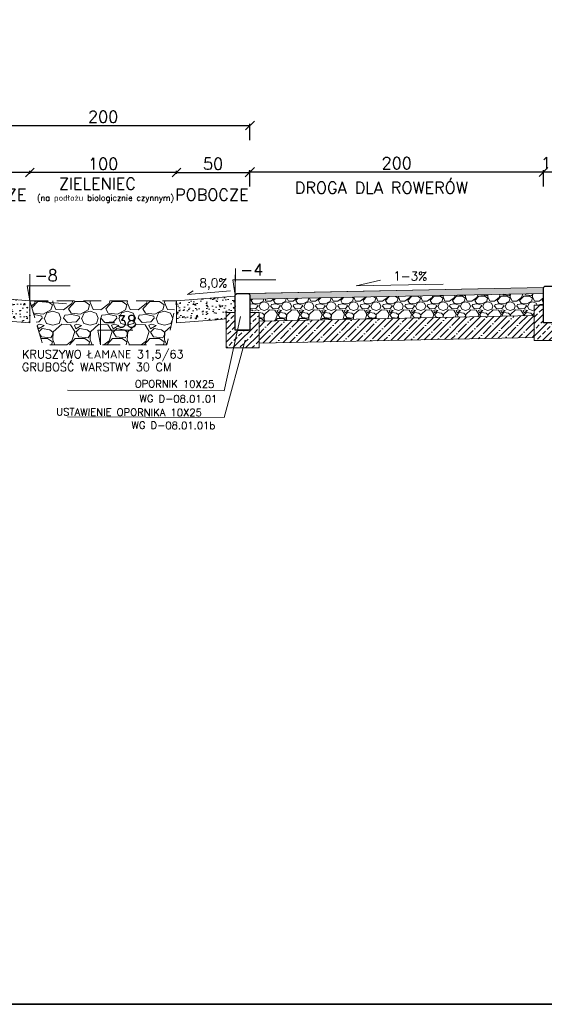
# Model space of a CAD drawing. Header units: metres. Extents: x 8462340 to 8469377, y 5710371 to 5712927.
# Tile 13 of 31: x 8465956 to 8466313, y 5710371 to 5711042. Entities that reach past the tile are written whole.
import ezdxf

# ---------------------------------------------------------------- set-up
doc = ezdxf.new("R2010")
doc.units = ezdxf.units.M
doc.linetypes.add('DASHED4', pattern=[18, 12, -6])
for name, color, linetype, lineweight in [('dim', 7, 'Continuous', 5), ('opisy do przekrojów', 1, 'Continuous', 5), ('PODRYS', 2, 'Continuous', 5)]:
    doc.layers.add(name, color=color, linetype=linetype, lineweight=lineweight)
doc.styles.get("Standard").update_dxf_attribs({"font": 'simplex.shx'})
doc.dimstyles.new('ISO-25', dxfattribs={"dimtxt": 2.5, "dimasz": 2.5, "dimexe": 1.25, "dimexo": 0.625, "dimtad": 1, "dimtxsty": 'Standard', "dimcen": 2.5, "dimadec": 0, "dimazin": 0, "dimtfac": 1, "dimtmove": 0, "dimatfit": 3, "dimfxl": 1, "dimarcsym": 0})

# ---------------------------------------------------------------- blocks, each defined once
blk = doc.blocks.new('_Oblique')
at = {"color": 0, "linetype": 'ByBlock', "lineweight": -2}
blk.add_line((-0.5, -0.5), (0.5, 0.5), dxfattribs=at)
blk = doc.blocks.new('*D9455')
at = {"color": 0, "lineweight": -2, "transparency": 16777216}
for p, q in [((8465913.22, 5710937.54), (8465913.22, 5710939.33)), ((8465962.95, 5710937.52), (8465962.95, 5710939.33)), ((8465962.95, 5710938.08), (8465913.22, 5710938.08))]:
    blk.add_line(p, q, dxfattribs=at)
at = {"layer": 'Defpoints', "color": 0, "lineweight": 20, "transparency": 16777216}
for p in [(8465913.22, 5710938.08), (8465913.22, 5710851.9, 543.23), (8465962.95, 5710850.61, 543.23)]:
    blk.add_point(p, dxfattribs=at)
at = {"color": 0, "lineweight": -2, "transparency": 16777216, "xscale": 6, "yscale": 6, "zscale": 6, "rotation": 180}
blk.add_blockref('_Oblique', (8465913.22, 5710938.08), dxfattribs=at)
at = {"color": 0, "lineweight": -2, "transparency": 16777216, "xscale": 6, "yscale": 6, "zscale": 6}
blk.add_blockref('_Oblique', (8465962.95, 5710938.08), dxfattribs=at)
at = {"color": 0, "transparency": 16777216, "insert": (8465938.08, 5710944.08), "char_height": 8, "attachment_point": 5}
blk.add_mtext('50', dxfattribs=at)
blk = doc.blocks.new('*D9457')
at = {"color": 0, "lineweight": -2, "transparency": 16777216}
for p, q in [((8465962.95, 5710937.17), (8465962.95, 5710939.33)), ((8466062.95, 5710937.26), (8466062.95, 5710939.33)), ((8466062.95, 5710938.08), (8465962.95, 5710938.08))]:
    blk.add_line(p, q, dxfattribs=at)
at = {"layer": 'Defpoints', "color": 0, "lineweight": 20, "transparency": 16777216}
for p in [(8465962.95, 5710938.08), (8465962.95, 5710832.88, 543.23), (8466062.95, 5710837.73, 543.23)]:
    blk.add_point(p, dxfattribs=at)
at = {"color": 0, "lineweight": -2, "transparency": 16777216, "xscale": 6, "yscale": 6, "zscale": 6, "rotation": 180}
blk.add_blockref('_Oblique', (8465962.95, 5710938.08), dxfattribs=at)
at = {"color": 0, "lineweight": -2, "transparency": 16777216, "xscale": 6, "yscale": 6, "zscale": 6}
blk.add_blockref('_Oblique', (8466062.95, 5710938.08), dxfattribs=at)
at = {"color": 0, "transparency": 16777216, "insert": (8466012.95, 5710944.08), "char_height": 8, "attachment_point": 5}
blk.add_mtext('100', dxfattribs=at)
blk = doc.blocks.new('*D9458')
at = {"color": 0, "lineweight": -2, "transparency": 16777216}
for p, q in [((8466062.95, 5710937.52), (8466062.95, 5710939.33)), ((8466112.68, 5710937.54), (8466112.68, 5710939.33)), ((8466062.95, 5710938.08), (8466112.68, 5710938.08))]:
    blk.add_line(p, q, dxfattribs=at)
at = {"layer": 'Defpoints', "color": 0, "lineweight": 20, "transparency": 16777216}
for p in [(8466112.68, 5710938.08), (8466112.68, 5710851.9, 543.23), (8466062.95, 5710850.61, 543.23)]:
    blk.add_point(p, dxfattribs=at)
at = {"color": 0, "lineweight": -2, "transparency": 16777216, "xscale": 6, "yscale": 6, "zscale": 6, "rotation": 180}
blk.add_blockref('_Oblique', (8466062.95, 5710938.08), dxfattribs=at)
at = {"color": 0, "lineweight": -2, "transparency": 16777216, "xscale": 6, "yscale": 6, "zscale": 6}
blk.add_blockref('_Oblique', (8466112.68, 5710938.08), dxfattribs=at)
at = {"color": 0, "transparency": 16777216, "insert": (8466087.81, 5710944.08), "char_height": 8, "attachment_point": 5}
blk.add_mtext('50', dxfattribs=at)
blk = doc.blocks.new('*D9460')
at = {"color": 0, "lineweight": -2, "transparency": 16777216}
for p, q in [((8466112.95, 5710928.44), (8466112.95, 5710939.69)), ((8466312.95, 5710928.44), (8466312.95, 5710939.69)), ((8466112.95, 5710938.44), (8466312.95, 5710938.44))]:
    blk.add_line(p, q, dxfattribs=at)
at = {"layer": 'Defpoints', "color": 0, "lineweight": 20, "transparency": 16777216}
for p in [(8466312.95, 5710938.44), (8466112.95, 5710879.92), (8466312.95, 5710879.92)]:
    blk.add_point(p, dxfattribs=at)
at = {"color": 0, "lineweight": -2, "transparency": 16777216, "xscale": 6, "yscale": 6, "zscale": 6, "rotation": 180}
blk.add_blockref('_Oblique', (8466112.95, 5710938.44), dxfattribs=at)
at = {"color": 0, "lineweight": -2, "transparency": 16777216, "xscale": 6, "yscale": 6, "zscale": 6}
blk.add_blockref('_Oblique', (8466312.95, 5710938.44), dxfattribs=at)
at = {"color": 0, "transparency": 16777216, "insert": (8466212.95, 5710944.44), "char_height": 8, "attachment_point": 5}
blk.add_mtext('200', dxfattribs=at)
blk = doc.blocks.new('*D9461')
at = {"color": 0, "lineweight": -2, "transparency": 16777216}
for p, q in [((8466312.95, 5710928.44), (8466312.95, 5710939.69)), ((8466322.98, 5710928.44), (8466322.98, 5710939.69)), ((8466312.95, 5710938.44), (8466322.98, 5710938.44))]:
    blk.add_line(p, q, dxfattribs=at)
at = {"layer": 'Defpoints', "color": 0, "lineweight": 20, "transparency": 16777216}
for p in [(8466322.98, 5710938.44), (8466312.95, 5710852.93), (8466322.98, 5710853.13)]:
    blk.add_point(p, dxfattribs=at)
at = {"color": 0, "lineweight": -2, "transparency": 16777216, "xscale": 6, "yscale": 6, "zscale": 6, "rotation": 180}
blk.add_blockref('_Oblique', (8466312.95, 5710938.44), dxfattribs=at)
at = {"color": 0, "lineweight": -2, "transparency": 16777216, "xscale": 6, "yscale": 6, "zscale": 6}
blk.add_blockref('_Oblique', (8466322.98, 5710938.44), dxfattribs=at)
at = {"color": 0, "transparency": 16777216, "insert": (8466317.97, 5710944.44), "char_height": 8, "attachment_point": 5}
blk.add_mtext('10', dxfattribs=at)
blk = doc.blocks.new('*D9448')
at = {"color": 0, "lineweight": -2, "transparency": 16777216}
for p, q in [((8465912.95, 5710960.12), (8465912.95, 5710971.37)), ((8465912.95, 5710970.12), (8466112.95, 5710970.12)), ((8466112.95, 5710960.12), (8466112.95, 5710971.37))]:
    blk.add_line(p, q, dxfattribs=at)
at = {"layer": 'Defpoints', "color": 0, "lineweight": 20, "transparency": 16777216}
for p in [(8466112.95, 5710970.12), (8465912.95, 5710930.48), (8466112.95, 5710930.48)]:
    blk.add_point(p, dxfattribs=at)
at = {"color": 0, "lineweight": -2, "transparency": 16777216, "xscale": 6, "yscale": 6, "zscale": 6, "rotation": 180}
blk.add_blockref('_Oblique', (8465912.95, 5710970.12), dxfattribs=at)
at = {"color": 0, "lineweight": -2, "transparency": 16777216, "xscale": 6, "yscale": 6, "zscale": 6}
blk.add_blockref('_Oblique', (8466112.95, 5710970.12), dxfattribs=at)
at = {"color": 0, "transparency": 16777216, "insert": (8466012.95, 5710976.12), "char_height": 8, "attachment_point": 5}
blk.add_mtext('200', dxfattribs=at)

msp = doc.modelspace()

# ---------------------------------------------------------------- hatches: boundary and pattern name
at = {"layer": 'dim', "lineweight": 20}
h = msp.add_hatch(color=256, dxfattribs=at)
h.dxf.hatch_style = 1
h.paths.add_polyline_path([(8466111.95, 5710855.61), (8466112.95, 5710854.61), (8466112.95, 5710851.96), (8466113.03, 5710851.66), (8466312.95, 5710855.66), (8466312.95, 5710859.66)])
at = {"layer": 'dim', "lineweight": 5}
h = msp.add_hatch(dxfattribs=at)
h.set_pattern_fill('AR-CONC', color=256, scale=0.05)
h.set_pattern_definition([(50, (8466228.736, 5710843.189), (9.10923, -0.79695), [0.9525, -10.4775]), (355, (8466228.736, 5710843.189), (-1.76217, 9.55284), [0.762, -8.38203]), (100.4514, (8466229.495, 5710843.122), (7.34706, 8.75589), [0.8095, -8.9045]), (46.184, (8466228.736, 5710845.729), (13.55395, -2.1021), [1.42875, -15.71625]), (96.6356, (8466229.865, 5710845.554), (11.8702, 12.3713), [1.21425, -13.3568]), (351.184, (8466228.736, 5710845.729), (11.8702, 12.3713), [1.143, -12.573]), (21, (8466230.006, 5710845.094), (7.58072, -5.11326), [0.9525, -10.4775]), (326, (8466230.006, 5710845.094), (3.0901, 9.2094), [0.762, -8.382]), (71.4514, (8466230.638, 5710844.668), (10.67082, 4.09614), [0.8095, -8.9045]), (37.5, (8466228.736, 5710843.1888), (0.15443, 4.227752), [0, -8.2804, 0, -8.509, 0, -8.41375]), (7.5, (8466228.736, 5710843.189), (3.34098, 5.00903), [0, -4.8514, 0, -8.0899, 0, -3.20675]), (327.5, (8466225.904, 5710843.1888), (6.77953, -0.286437), [0, -3.175, 0, -9.906, 0, -13.1445]), (317.5, (8466224.634, 5710843.189), (7.40646, 1.27132), [0, -4.1275, 0, -6.5786, 0, -9.3345])])
h.paths.add_polyline_path([(8465912.95, 5710854.61), (8465912.95, 5710850.6), (8465917.95, 5710850.55), (8465917.89, 5710845.5), (8465932.95, 5710845.34), (8465932.95, 5710837.96), (8465962.95, 5710835.56), (8465962.95, 5710850.61)])
h = msp.add_hatch(dxfattribs=at)
h.set_pattern_fill('AR-CONC', color=256, scale=0.05)
h.set_pattern_definition([(50, (8466128.736, 5710843.189), (9.1092, -0.79695), [0.9525, -10.4775]), (355, (8466128.736, 5710843.189), (-1.7622, 9.5528), [0.762, -8.382]), (100.451, (8466129.495, 5710843.122), (7.3471, 8.7559), [0.8095, -8.9045]), (46.184, (8466128.736, 5710845.729), (13.554, -2.1021), [1.4287, -15.7162]), (96.636, (8466129.865, 5710845.554), (11.8702, 12.3713), [1.2143, -13.3568]), (351.184, (8466128.736, 5710845.729), (11.8702, 12.3713), [1.143, -12.573]), (21, (8466130.006, 5710845.094), (7.5807, -5.1133), [0.9525, -10.4775]), (326, (8466130.006, 5710845.094), (3.0901, 9.2094), [0.762, -8.382]), (71.451, (8466130.638, 5710844.668), (10.6708, 4.0961), [0.8095, -8.9045]), (37.5, (8466128.736, 5710843.1888), (0.15443, 4.22775), [0, -8.2804, 0, -8.509, 0, -8.41375]), (7.5, (8466128.736, 5710843.189), (3.34098, 5.00903), [0, -4.8514, 0, -8.0899, 0, -3.20675]), (327.5, (8466125.904, 5710843.1888), (6.77953, -0.28644), [0, -3.175, 0, -9.906, 0, -13.1445]), (317.5, (8466124.634, 5710843.189), (7.40646, 1.2713), [0, -4.1275, 0, -6.5786, 0, -9.3345])])
h.paths.add_polyline_path([(8466092.95, 5710837.96), (8466096.64, 5710838.26), (8466096.64, 5710842.61), (8466102.95, 5710842.61), (8466102.95, 5710842.61), (8466102.95, 5710843.22), (8466102.95, 5710847.9), (8466102.95, 5710852.57), (8466102.95, 5710853.81), (8466062.95, 5710850.61), (8466062.95, 5710835.56)])
h = msp.add_hatch(dxfattribs=at)
h.set_pattern_fill('GRAVEL', scale=0.6)
h.set_pattern_definition([(228.0127875, (-5767.232, -1120.4067), (-121.92000000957, -137.15999999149), [2.05032864, -202.982901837]), (184.969741, (-5768.6036, -1121.9307), (182.879999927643, 15.240000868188), [3.51842832, -348.324293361]), (132.5104471, (-5772.1088, -1122.2355), (152.400000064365, -167.639999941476), [2.48088912, -245.608336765]), (267.273689, (-5778.0524, -1126.0455), (15.24000003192, 304.7999999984), [3.20402712, -317.198624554]), (292.83365418, (-5778.2048, -1129.2459), (-76.20000000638, 182.879999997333), [3.1418022, -311.038846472]), (357.273689, (-5776.9856, -1132.1415), (-304.7999999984, 15.24000003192), [3.20402712, -317.198624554]), (37.69424047, (-5773.7852, -1132.2939), (-198.119999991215, -152.400000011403), [4.23716196, -419.478691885]), (72.25532837, (-5770.4324, -1129.7031), (106.680000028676, 335.279999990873), [4.00031712, -396.031539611]), (121.42956562, (-5769.2132, -1125.8931), (-121.9200000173, 198.119999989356), [3.214878, -318.273274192]), (175.2363583, (-5770.8896, -1123.1499), (167.6399999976, -15.24000002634), [3.67027968, -179.8436217]), (222.3974378, (-5774.5472, -1122.8451), (-182.879999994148, -167.640000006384), [4.74646752, -469.900635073]), (138.81407483, (-5762.9648, -1126.1979), (-106.6799999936, 91.44000000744), [1.62002724, -160.383394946]), (171.4692344, (-5764.184, -1125.1311), (198.12000000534, -30.479999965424), [3.08209188, -305.127833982]), (225, (-5767.232, -1124.674), (-2e-15, -15.24), [2.15525604, -19.39735865]), (203.19859051, (-5768.2988, -1122.8451), (76.20000000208, 30.47999999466), [1.16064792, -114.903734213]), (291.80140949, (-5769.3656, -1123.3023), (-15.2400000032, 45.7199999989), [1.64139372, -80.42851794]), (30.96375653, (-5768.756, -1124.8263), (45.7200000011, 30.4799999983), [2.66591796, -86.197788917]), (161.56505118, (-5766.47, -1123.4547), (30.4800000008, -15.2399999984), [1.92772284, -46.2653887]), (16.389540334, (-5778.2048, -1123.3023), (152.4, 45.72), [2.700528, -267.352960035]), (70.34617594, (-5775.614, -1122.5403), (-60.96000000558, -167.63999999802), [2.26559364, -224.29329407]), (293.19859051, (-5766.47, -1120.4067), (-30.47999999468, 76.20000000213), [2.3212806, -113.743101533]), (343.61045967, (-5765.5556, -1122.5403), (-152.400000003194, 45.71999998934), [2.700528, -267.352960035]), (339.44395478, (-5778.2048, -1132.7511), (-76.2, 30.48), [2.6042112, -127.606405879]), (294.7751406, (-5775.7664, -1133.6655), (-76.2000000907, 167.63999995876), [2.18203272, -216.021560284]), (66.80140949, (-5766.3176, -1135.6467), (30.4799999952, 76.2000000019), [2.3212806, -113.743101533]), (17.35402464, (-5765.4032, -1133.5131), (-198.11999999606, -60.960000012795), [2.55469644, -252.914255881]), (69.44395478, (-5773.7852, -1135.6467), (-30.48000000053, -76.1999999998), [1.3021056, -128.908511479]), (101.309932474, (-5767.232, -1135.6467), (-15.24, 60.96), [0.7770876, -76.931969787]), (165.96375653, (-5767.3844, -1134.8847), (45.72, -15.24), [3.1418022, -59.694327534]), (186.00900596, (-5770.4324, -1134.1227), (152.39999999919, 15.240000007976), [2.911602, -288.24818918]), (303.69006753, (-5768.756, -1126.198), (-15.2400000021, 30.479999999), [2.19794328, -52.750658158]), (353.15722659, (-5767.5368, -1128.0267), (259.080000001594, -30.479999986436), [3.83734056, -379.89605439]), (60.9453959, (-5763.7268, -1128.4839), (-60.96000000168, -106.67999999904), [1.56904944, -155.336353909]), (90, (-5762.965, -1127.112), (-15.24, 15.24), [0.9144, -14.3256]), (120.25643716, (-5770.7372, -1133.6655), (60.95999999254, -106.68000000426), [2.11720176, -209.60364464]), (48.0127875, (-5771.804, -1131.8367), (121.92000001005, 137.15999999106), [4.10065728, -200.932573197]), (0, (-5769.061, -1128.789), (15.24, 15.24), [3.9624, -11.2776]), (325.3048465, (-5765.0984, -1128.7887), (152.40000005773, -106.67999991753), [2.40965736, -238.555900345]), (254.0546041, (-5763.1172, -1130.1603), (-15.23999999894, -60.96000000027), [2.21897448, -108.729900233]), (207.64597536, (-5763.7268, -1132.2939), (-289.56000001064, -152.399999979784), [3.6128706, -357.674786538]), (175.42607874, (-5766.9272, -1133.9703), (-198.119999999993, 15.239999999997), [3.82217676, -378.395078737])])
h.paths.add_polyline_path([(8466112.95, 5710843.66), (8466119.17, 5710843.66), (8466119.17, 5710836.78), (8466306.64, 5710840.53), (8466306.64, 5710847.66), (8466312.95, 5710847.66), (8466312.95, 5710855.66), (8466112.95, 5710851.66), (8466112.95, 5710855.66), (8466112.95, 5710855.66)])
h = msp.add_hatch(dxfattribs=at)
h.set_pattern_fill('ANSI35', color=256, angle=358.00538, style=0)
h.set_pattern_definition([(43.005376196, (-258146.9474, 415948.231), (-4.3311253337, 4.643689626), []), (43.005376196, (-258142.46, 415948.0746), (-4.3311253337, 4.643689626), [7.9375, -1.5875, 0, -1.5875])])
h.paths.add_polyline_path([(8466223.03, 5710849.16), (8466222.96, 5710849.15), (8466223.3, 5710841.54), (8466223.37, 5710841.54)])
h.paths.add_polyline_path([(8466329.17, 5710847.66), (8466329.17, 5710841.62), (8466472.92, 5710844.53), (8466472.94, 5710856.42), (8466322.95, 5710853.17), (8466322.95, 5710847.66)])
at = {"layer": 'dim', "linetype": 'ByBlock', "lineweight": 13}
h = msp.add_hatch(dxfattribs=at)
h.set_pattern_fill('GRAVEL', color=256)
h.set_pattern_definition([(228.0127875, (-9856.2725, 20756.0096), (-203.20000001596, -228.59999998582), [3.4172144, -338.304836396]), (184.969741, (-9858.5585, 20753.4696), (304.7999998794, 25.40000144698), [5.8640472, -580.540488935]), (132.5104471, (-9864.4005, 20752.9616), (254.00000010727, -279.39999990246), [4.1348152, -409.34722794]), (267.273689, (-9874.3065, 20746.6116), (25.4000000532, 507.99999999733), [5.3400452, -528.66437426]), (292.83365418, (-9874.5605, 20741.2776), (-127.00000001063, 304.79999999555), [5.236337, -518.398077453]), (357.273689, (-9872.5285, 20736.4516), (-507.99999999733, 25.4000000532), [5.3400452, -528.66437426]), (37.69424047, (-9867.1945, 20736.1976), (-330.19999998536, -254.000000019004), [7.0619366, -699.13115314]), (72.25532837, (-9861.6065, 20740.5156), (177.80000004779, 558.79999998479), [6.6671952, -660.05256602]), (121.42956562, (-9859.5745, 20746.8656), (-203.20000002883, 330.19999998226), [5.35813, -530.45545699]), (175.2363583, (-9862.3685, 20751.4376), (279.399999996, -25.4000000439), [6.1171328, -299.7393695]), (222.3974378, (-9868.4645, 20751.9456), (-304.799999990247, -279.40000001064), [7.9107792, -783.16772512]), (138.81407483, (-9849.1605, 20746.3576), (-177.79999998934, 152.4000000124), [2.7000454, -267.305658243]), (171.4692344, (-9851.1925, 20748.1356), (330.2000000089, -50.79999994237), [5.1368198, -508.54638997]), (225, (-9856.272, 20748.898), (-4e-15, -25.4), [3.5920934, -32.328931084]), (203.19859051, (-9858.0505, 20751.9456), (127.0000000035, 50.7999999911), [1.9344132, -191.50622369]), (291.80140949, (-9859.8285, 20751.1836), (-25.4000000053, 76.1999999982), [2.7356562, -134.0475299]), (30.96375653, (-9858.8125, 20748.6436), (76.2000000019, 50.7999999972), [4.4431966, -143.66298153]), (161.56505118, (-9855.0025, 20750.93), (50.8000000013, -25.3999999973), [3.2128714, -77.10898117]), (16.389540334, (-9874.5605, 20751.1836), (254, 76.2), [4.50088, -445.588266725]), (70.34617594, (-9870.2425, 20752.4536), (-101.6000000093, -279.3999999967), [3.7759894, -373.82215678]), (293.19859051, (-9855.0025, 20756.0096), (-50.7999999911, 127.0000000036), [3.868801, -189.57183589]), (343.61045967, (-9853.4785, 20752.4536), (-254.00000000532, 76.19999998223), [4.50088, -445.588266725]), (339.44395478, (-9874.5605, 20735.4356), (-127, 50.8), [4.340352, -212.67734313]), (294.7751406, (-9870.4965, 20733.9116), (-127.00000015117, 279.39999993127), [3.6367212, -360.03593381]), (66.80140949, (-9854.7485, 20730.6096), (50.799999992, 127.0000000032), [3.868801, -189.57183589]), (17.35402464, (-9853.2245, 20734.1656), (-330.19999999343, -101.60000002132), [4.2578274, -421.5237598]), (69.44395478, (-9867.1945, 20730.6096), (-50.8000000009, -126.99999999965), [2.170176, -214.84751913]), (101.309932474, (-9856.2725, 20730.6096), (-25.4, 101.6), [1.295146, -128.219949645]), (165.96375653, (-9856.5265, 20731.8796), (76.2, -25.4), [5.236337, -99.49054589]), (186.00900596, (-9861.6065, 20733.1496), (253.99999999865, 25.4000000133), [4.85267, -480.413648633]), (303.69006753, (-9858.8125, 20746.3576), (-25.4000000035, 50.799999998), [3.6632388, -87.917763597]), (353.15722659, (-9856.7805, 20743.3096), (431.80000000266, -50.79999997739), [6.3955676, -633.16009065]), (60.9453959, (-9850.4305, 20742.5476), (-101.6000000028, -177.7999999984), [2.6150824, -258.89392318]), (90, (-9849.16, 20744.834), (-25.4, 25.4), [1.524, -23.876]), (120.25643716, (-9862.1145, 20733.9116), (101.59999998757, -177.8000000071), [3.5286696, -349.33940773]), (48.0127875, (-9863.8925, 20736.9596), (203.20000001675, 228.5999999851), [6.8344288, -334.887621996]), (0, (-9859.32, 20742.04), (25.4, 25.4), [6.604, -18.796]), (325.3048465, (-9852.7165, 20742.0396), (254.00000009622, -177.79999986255), [4.0160956, -397.59316724]), (254.0546041, (-9849.4145, 20739.7536), (-25.3999999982, -101.6000000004), [3.6982908, -181.21650039]), (207.64597536, (-9850.4305, 20736.1976), (-482.60000001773, -253.99999996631), [6.021451, -596.12464423]), (175.42607874, (-9855.7645, 20733.4036), (-330.19999999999, 25.39999999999), [6.3702946, -630.65846456])])
h.paths.add_polyline_path([(8465962.95, 5710850.61), (8465971.8, 5710820.61), (8466055.99, 5710820.61), (8466062.95, 5710850.61)])
at = {"layer": 'dim', "lineweight": 5}
h = msp.add_hatch(dxfattribs=at)
h.set_pattern_fill('ANSI33', color=256, scale=0.96, style=0)
h.set_pattern_definition([(45, (-5778.205, -1135.647), (-4.310522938, 4.310522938), []), (45, (-5773.894, -1135.647), (-4.310522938, 4.310522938), [3.048, -1.524])])
h.paths.add_polyline_path([(8466329.17, 5710823.54), (8466329.17, 5710847.66), (8466322.95, 5710847.66), (8466322.95, 5710835.66), (8466312.95, 5710835.66), (8466312.95, 5710847.66), (8466306.64, 5710847.66), (8466306.64, 5710823.54)])
h = msp.add_hatch(dxfattribs=at)
h.set_pattern_fill('ANSI33', color=256, scale=0.96, style=0)
h.set_pattern_definition([(45, (-5778.205, -1136.7046), (-4.310522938, 4.310522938), []), (45, (-5773.894, -1136.7046), (-4.310522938, 4.310522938), [3.048, -1.524])])
h.paths.add_polyline_path([(8466119.17, 5710818.48), (8466119.17, 5710842.61), (8466112.95, 5710842.61), (8466112.95, 5710830.61), (8466102.95, 5710830.61), (8466102.95, 5710842.61), (8466096.64, 5710842.61), (8466096.64, 5710818.48)])
h = msp.add_hatch(dxfattribs=at)
h.set_pattern_fill('ANSI35', color=256)
h.set_pattern_definition([(45, (-5778.205, -1135.647), (-4.4901280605, 4.4901280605), []), (45, (-5773.7147, -1135.647), (-4.4901280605, 4.4901280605), [7.9375, -1.5875, 0, -1.5875])])
h.paths.add_polyline_path([(8466119.17, 5710836.78), (8466119.17, 5710821.78), (8466306.64, 5710825.53), (8466306.64, 5710840.53)])

# ---------------------------------------------------------------- linework, layer by layer
at = {"layer": 'dim', "lineweight": 20}
msp.add_line((8466112.95, 5710855.66), (8466312.95, 5710859.66), dxfattribs=at)
at = {"layer": 'dim', "linetype": 'ByBlock', "lineweight": 15}
for p, q in [((8466185.36, 5710860.92), (8466201.79, 5710864.68)), ((8466244.56, 5710862.03), (8466185.36, 5710860.92)), ((8466099.7, 5710857.48), (8466070.3, 5710854.98))]:
    msp.add_line(p, q, dxfattribs=at)
at = {"layer": 'dim', "lineweight": 30}
for p, q in [((8466103.95, 5710855.61), (8466111.95, 5710855.61)), ((8466103.95, 5710830.61), (8466111.95, 5710830.61))]:
    msp.add_line(p, q, dxfattribs=at)
at = {"layer": 'dim', "color": 7, "lineweight": 5}
for p, q in [((8466113.03, 5710851.66), (8466313.03, 5710855.66)), ((8466119.17, 5710836.78), (8466306.64, 5710840.53))]:
    msp.add_line(p, q, dxfattribs=at)
at = {"layer": 'dim', "lineweight": 5}
msp.add_line((8466119.17, 5710821.78), (8466306.64, 5710825.53), dxfattribs=at)
at = {"layer": 'dim', "lineweight": 5, "flags": 128}
for points in [[(8466103.03, 5710872.69), (8466102.95, 5710854.61), (8466101.18, 5710864.82), (8466130.56, 5710864.84)], [(8466103.03, 5710872.69), (8466102.73, 5710855.84), (8466101.18, 5710864.82), (8466130.56, 5710864.84)], [(8465963.03, 5710868.69), (8465962.95, 5710850.61), (8465961.18, 5710860.82), (8465990.56, 5710860.84)], [(8465963.03, 5710868.69), (8465962.73, 5710851.84), (8465961.18, 5710860.82), (8465990.56, 5710860.84)], [(8465912.95, 5710854.61), (8465987.95, 5710848.61)], [(8466096.64, 5710838.26), (8466092.95, 5710837.96), (8466062.95, 5710835.56), (8466062.95, 5710850.61), (8466102.95, 5710853.81), (8466102.95, 5710852.57), (8466102.95, 5710847.9), (8466102.95, 5710843.22), (8466102.95, 5710842.61)]]:
    msp.add_lwpolyline(points, dxfattribs=at)
at = {"layer": 'dim', "lineweight": 20, "flags": 128}
for points in [[(8466111.95, 5710855.61), (8466312.95, 5710859.66), (8466312.95, 5710855.66), (8466113.03, 5710851.66), (8466112.95, 5710851.96)], [(8466074.34, 5710857.42), (8466070.3, 5710854.98), (8466099.7, 5710857.48)]]:
    msp.add_lwpolyline(points, dxfattribs=at)
at = {"layer": 'dim', "lineweight": 30}
for points in [[(8466313.95, 5710860.66), (8466321.95, 5710860.66), (8466322.95, 5710859.66), (8466322.95, 5710835.66), (8466312.95, 5710835.66), (8466312.95, 5710859.66)], [(8466103.95, 5710855.61), (8466111.95, 5710855.61), (8466112.95, 5710854.61), (8466112.95, 5710830.61), (8466102.95, 5710830.61), (8466102.95, 5710854.61)]]:
    msp.add_lwpolyline(points, close=True, dxfattribs=at)
at = {"layer": 'dim', "lineweight": 5, "flags": 128}
msp.add_lwpolyline([(8465912.95, 5710854.61), (8465912.95, 5710850.6), (8465917.95, 5710850.55), (8465917.89, 5710845.5), (8465932.95, 5710845.34), (8465932.95, 5710837.96), (8465962.95, 5710835.56), (8465962.95, 5710850.61)], close=True, dxfattribs=at)
at = {"layer": 'dim', "linetype": 'DASHED4', "lineweight": 15, "elevation": 0, "flags": 128}
msp.add_lwpolyline([(8465962.95, 5710850.61), (8465971.8, 5710820.61), (8466056.34, 5710820.61), (8466062.95, 5710850.61)], close=True, dxfattribs=at)
at = {"layer": 'dim', "lineweight": 5}
for points in [[(8466322.95, 5710847.66), (8466329.17, 5710847.66), (8466329.17, 5710823.54), (8466306.64, 5710823.54), (8466306.64, 5710847.66), (8466312.95, 5710847.66)], [(8466112.95, 5710842.61), (8466119.17, 5710842.61), (8466119.17, 5710818.48), (8466096.64, 5710818.48), (8466096.64, 5710842.61), (8466102.95, 5710842.61)]]:
    msp.add_lwpolyline(points, dxfattribs=at)
at = {"layer": 'dim', "lineweight": 5, "elevation": 0, "flags": 128}
msp.add_lwpolyline([(8466011.21, 5710838.44), (8466011.15, 5710820.61), (8466009.38, 5710830.57), (8466033.16, 5710830.61)], dxfattribs=at)
at = {"layer": 'opisy do przekrojów', "lineweight": 15}
for p, q in [((8466095.44, 5710789.15), (8466106.58, 5710839.85)), ((8466095.35, 5710771.02), (8466109.71, 5710823.86)), ((8465988.66, 5710789.66), (8466095.44, 5710789.15)), ((8465988.58, 5710771.53), (8466095.35, 5710771.02))]:
    msp.add_line(p, q, dxfattribs=at)
at = {"layer": 'PODRYS', "color": 0, "lineweight": 35}
msp.add_lwpolyline([(8465120.62, 5710370.95), (8467121.33, 5710370.95), (8467121.33, 5711745.95), (8465120.62, 5711745.95)], close=True, dxfattribs=at)

# ---------------------------------------------------------------- texts
at = {"lineweight": 30}
for s, p in [('ZIELENIEC', (8465982.76, 5710926.41)), ('DROGA DLA ROWERÓW', (8466143.51, 5710923.67)), ('POBOCZE', (8465910.58, 5710918.92)), ('POBOCZE', (8466061.99, 5710918.92))]:
    msp.add_text(s, height=8, dxfattribs=at).set_placement(p)
at = {"lineweight": 20}
for s, height, p in [('(na podłożu biologicznie czynnym)', 4, (8465967.88, 5710918.77)), ('KRUSZYWO ŁAMANE 31,5/63 ', 5.6349, (8465957.73, 5710811.35)), ('GRUBOŚĆ WARSTWY 30 CM', 5.6349, (8465957.6, 5710802.65))]:
    msp.add_text(s, height=height, dxfattribs=at).set_placement(p)
at = {"linetype": 'Continuous', "lineweight": 30}
for s, p in [('-8', (8465966.24, 5710863.91)), ('-4', (8466106.24, 5710867.91))]:
    msp.add_text(s, height=8, dxfattribs=at).set_placement(p)
for s, height, rotation, p in [('8,0%%%', 6, 359.62314, (8466078.51, 5710859.85)), ('1-3%%%', 6, 359.62314, (8466210.57, 5710864.53)), ('-38', 8, 0.08659, (8466013.12, 5710832.48))]:
    msp.add_text(s, height=height, rotation=rotation, dxfattribs=at).set_placement(p)
at = {"layer": 'opisy do przekrojów', "lineweight": 15}
for s, p in [('OPORNIK 10X25', (8466034.46, 5710791.54)), ('WG D-08.01.01', (8466037.61, 5710781.43)), ('USTAWIENIE OPORNIKA 10X25', (8465981, 5710772.35)), ('WG D-08.01.01b', (8466032.16, 5710763.28))]:
    msp.add_text(s, height=5, rotation=359.72452, dxfattribs=at).set_placement(p)

# ---------------------------------------------------------------- dimensions: what is measured, and where the dimension line sits
for base, p1, p2, picture, middle in [((8466112.95, 5710970.12), (8465912.95, 5710930.48), (8466112.95, 5710930.48), '*D9448', (8466012.95, 5710976.12)), ((8466312.95, 5710938.44), (8466112.95, 5710879.92), (8466312.95, 5710879.92), '*D9460', (8466212.95, 5710944.44))]:
    dim = msp.add_linear_dim(base=base, p1=p1, p2=p2, dimstyle='ISO-25', override={"dimtxt": 8, "dimasz": 6, "dimgap": 2, "dimdec": 0, "dimblk": 'Oblique', "dimblk1": 'Oblique', "dimblk2": 'Oblique', "dimldrblk": 'Oblique', "dimfxl": 10, "dimfxlon": 1})
    dim.commit()
    dim.dimension.update_dxf_attribs({"geometry": picture, "text_midpoint": middle})
for base, p1, p2, picture, middle in [((8465913.22, 5710938.08, -543.23), (8465962.95, 5710850.61), (8465913.22, 5710851.9), '*D9455', (8465938.08, 5710938.08, -543.23)), ((8465962.95, 5710938.08, -543.23), (8466062.95, 5710837.73), (8465962.95, 5710832.88), '*D9457', (8466012.95, 5710938.08, -543.23)), ((8466322.98, 5710938.44), (8466312.95, 5710852.93), (8466322.98, 5710853.13), '*D9461', (8466317.97, 5710938.44))]:
    dim = msp.add_linear_dim(base=base, p1=p1, p2=p2, dimstyle='ISO-25', override={"dimtxt": 8, "dimasz": 6, "dimgap": 2, "dimdec": 0, "dimblk": 'Oblique', "dimblk1": 'Oblique', "dimblk2": 'Oblique', "dimldrblk": 'Oblique', "dimfxl": 10, "dimfxlon": 1})
    dim.commit()
    dim.dimension.update_dxf_attribs({"geometry": picture, "text_midpoint": middle, "dimtype": 160})
dim = msp.add_linear_dim(base=(8466112.68, 5710938.08, -543.23), p1=(8466062.95, 5710850.61), p2=(8466112.68, 5710851.9), angle=180, dimstyle='ISO-25', override={"dimtxt": 8, "dimasz": 6, "dimgap": 2, "dimdec": 0, "dimblk": 'Oblique', "dimblk1": 'Oblique', "dimblk2": 'Oblique', "dimldrblk": 'Oblique', "dimfxl": 10, "dimfxlon": 1})
dim.commit()
dim.dimension.update_dxf_attribs({"geometry": '*D9458', "text_midpoint": (8466087.81, 5710938.08, -543.23), "dimtype": 160})

doc.saveas('drawing.dxf')
